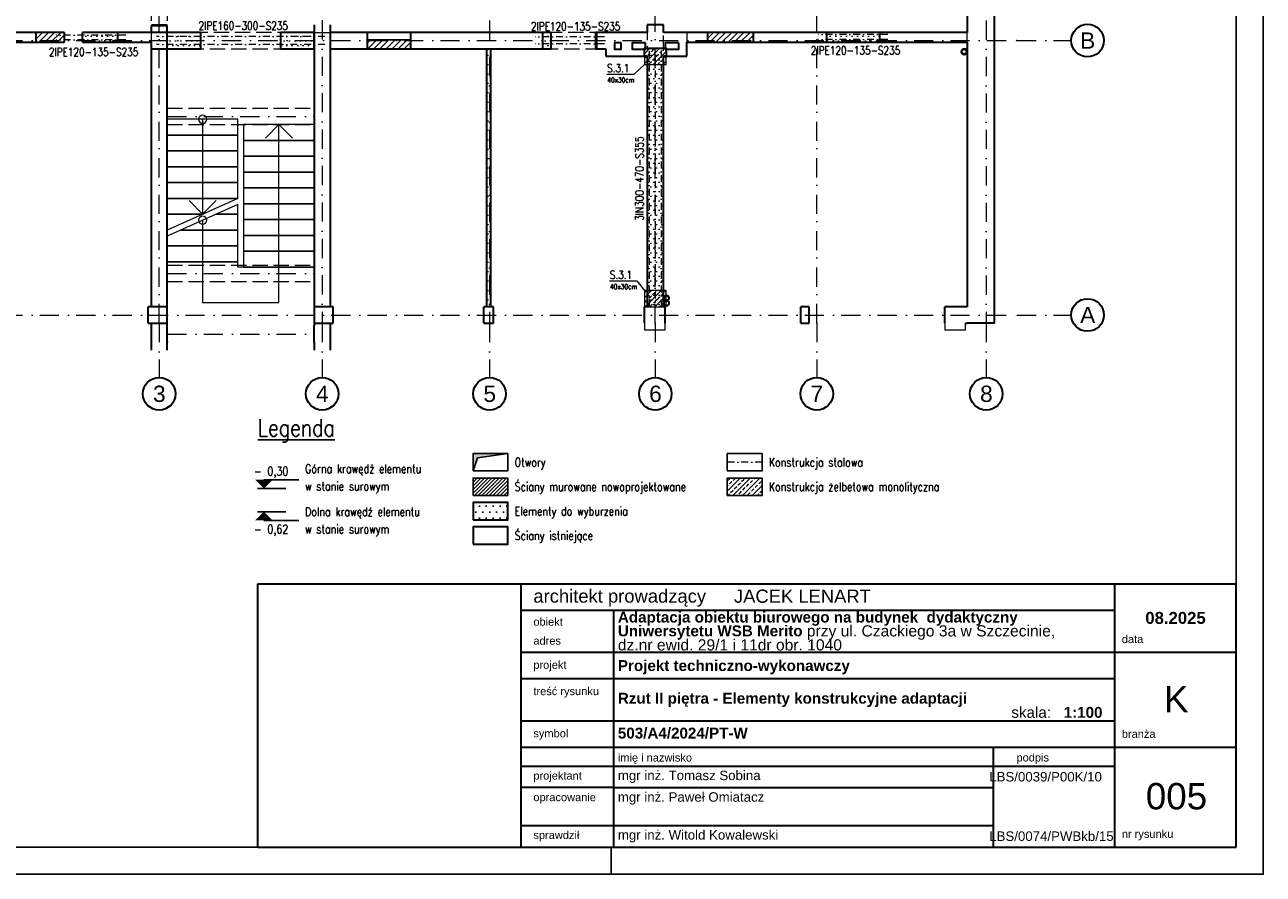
# Model space of a CAD drawing. Header units: millimetres. Extents: x -62590 to 46238, y 147773 to 522018.
# Tile 72 of 93: x 23448 to 46238, y 363518 to 379148. Entities that reach past the tile are written whole.
import ezdxf
from ezdxf.enums import TextEntityAlignment as Align

# ---------------------------------------------------------------- set-up
doc = ezdxf.new("R2010")
doc.units = ezdxf.units.MM
for name, pattern in [('DASHDOT', [25.4, 12.7, -6.35, 0, -6.35]), ('Krawędzie ukryte', [3.912222, 2.822222, -1.09]), ('Kropki i Kreski', [6.702778, 3.527778, -1.763889, 0, -1.411111])]:
    doc.linetypes.add(name, pattern=pattern)
for name, color, linetype in [('!PB_Ramka', 7, 'Continuous'), ('!PB_Wyburzenia', 251, 'Do wyburzenia'), ('e-cad_cienkie', 1, 'Continuous'), ('e-cad_kontur', 2, 'Continuous'), ('e-cad_obok', 9, 'Continuous'), ('e-cad_opisy', 7, 'Continuous'), ('e-cad_wymiary', 1, 'Continuous'), ('e-cad_wypelnienia', 254, 'Continuous'), ('Konstrukcja - Siatka mod', 9, 'Continuous'), ('Konstrukcja - Słupy', 7, 'Continuous'), ('Konstrukcja - Ściany działowe', 7, 'Continuous'), ('Konstrukcja - Ściany nośne wew..P', 7, 'Continuous'), ('Konstrukcja - Ściany zewnętrzne', 7, 'Continuous'), ('PB_KONTUR', 2, 'Continuous'), ('PIONY INST', 252, 'Continuous')]:
    doc.layers.add(name, color=color, linetype=linetype)
doc.layers.add('KONSTRUKCJA', color=3, linetype='Continuous', lineweight=0)
doc.styles.add('e-cad_1', font='simplex.shx', dxfattribs={"width": 0.8})
doc.styles.get("Standard").update_dxf_attribs({"font": 'arial.ttf'})
doc.styles.add('STYL_AUTOMATYCZNY_1', font='arialbd.ttf')
doc.styles.add('STYL_AUTOMATYCZNY_2', font='arial.ttf')
doc.linetypes.add('Do wyburzenia', pattern='A,1.7,["/",Standard,S=1,R=10,X=-0.195,Y=-0.57],-0.5,["",Standard,S=1,R=10,X=-0.195,Y=-0.57],1.7', length=3.9)
pattern_1 = [(0, (-230678.59, 288957.74), (0, 173.20508), [0, -100]), (0, (-230628.59, 289044.34), (0, 173.20508), [0, -100])]
pattern_2 = [(45, (-14101.32, -373807.43), (-56.1266, 56.1266), [])]

# ---------------------------------------------------------------- blocks, each defined once
blk = doc.blocks.new('*U4')
at = {"layer": 'e-cad_opisy', "color": 8, "ltscale": 0.4}
for points in [[(0, 0), (450, 0), (450, 297), (25, 297), (25, 297), (0, 297), (0, 0)], [(330, 0), (330, 5)]]:
    blk.add_lwpolyline(points, dxfattribs=at)
at = {"layer": 'e-cad_opisy', "color": 3, "ltscale": 0.4}
blk.add_lwpolyline([(30, 5), (445, 5), (445, 292), (30, 292), (30, 5)], dxfattribs=at)
blk = doc.blocks.new('Rysunek_4_4 - ProBuild')
at = {"layer": '!PB_Wyburzenia', "lineweight": 15, "ltscale": 20}
h = blk.add_hatch(dxfattribs=at)
h.set_pattern_fill('TYNK_0004', color=256, style=0, pattern_type=2)
h.set_pattern_definition(pattern_1)
h.paths.add_polyline_path([(10410, 5020), (11050, 5020), (11050, 5200), (10410, 5200)])
h = blk.add_hatch(dxfattribs=at)
h.set_pattern_fill('TYNK_0004', color=256, style=0, pattern_type=2)
h.set_pattern_definition(pattern_1)
h.paths.add_polyline_path([(11970, 4900), (12580, 4900), (12580, 5200), (11970, 5200)])
h = blk.add_hatch(dxfattribs=at)
h.set_pattern_fill('TYNK_0004', color=256, style=0, pattern_type=2)
h.set_pattern_definition(pattern_1)
h.paths.add_polyline_path([(14060, 5200), (14060, 4900), (14670, 4900), (14670, 5200)])
h = blk.add_hatch(dxfattribs=at)
h.set_pattern_fill('TYNK_0004', color=256, style=0, pattern_type=2)
h.set_pattern_definition(pattern_1)
h.paths.add_polyline_path([(18876, 5200), (18876, 4900), (19030, 4900), (19030, 5200)])
h = blk.add_hatch(dxfattribs=at)
h.set_pattern_fill('TYNK_0004', color=256, style=0, pattern_type=2)
h.set_pattern_definition(pattern_1)
h.paths.add_polyline_path([(24100, 5020), (25080, 5020), (25080, 5200), (24100, 5200)])
h = blk.add_hatch(dxfattribs=at)
h.set_pattern_fill('TYNK_0004', color=256, style=0, pattern_type=2)
h.set_pattern_definition(pattern_1)
h.paths.add_polyline_path([(17845, 4900), (17845, 150), (17925, 150), (17925, 4900)])
h = blk.add_hatch(dxfattribs=at)
h.set_pattern_fill('TYNK_0004', color=256, style=0, pattern_type=2)
h.set_pattern_definition(pattern_1)
h.paths.add_polyline_path([(20800, 4860), (20800, 150), (21100, 150), (21100, 4860)])
at = {"layer": 'e-cad_wypelnienia', "lineweight": -2, "ltscale": 10}
h = blk.add_hatch(dxfattribs=at)
h.set_pattern_fill('ANSI31', color=256, scale=25, style=0)
h.set_pattern_definition(pattern_2)
h.paths.add_polyline_path([(9550, 5020), (10070, 5020), (10070, 5200), (9550, 5200)])
h = blk.add_hatch(dxfattribs=at)
h.set_pattern_fill('ANSI31', color=256, scale=25, style=0)
h.set_pattern_definition(pattern_2)
h.paths.add_polyline_path([(15647, 4900), (16447, 4900), (16447, 5066), (15647, 5066)])
h = blk.add_hatch(dxfattribs=at)
h.set_pattern_fill('ANSI31', color=256, scale=25, style=0)
h.set_pattern_definition(pattern_2)
h.paths.add_polyline_path([(19856, 4900), (19870, 4900), (19870, 5200), (19856, 5200)])
h = blk.add_hatch(dxfattribs=at)
h.set_pattern_fill('ANSI31', color=256, scale=25, style=0)
h.set_pattern_definition(pattern_2)
h.paths.add_polyline_path([(21910, 5020), (22750, 5020), (22750, 5200), (21910, 5200)])
at = {"layer": '!PB_Wyburzenia', "lineweight": 35, "ltscale": 40, "flags": 128}
for points in [[(11050, 5200), (10410, 5200)], [(10410, 5020), (10410, 5200)], [(10410, 5020), (11050, 5020)], [(12580, 5200), (11970, 5200)], [(12580, 5200), (12580, 4900)], [(14670, 5200), (14060, 5200)], [(14060, 4900), (14060, 5200)], [(19030, 5200), (18876, 5200)], [(19030, 5200), (19030, 4900)], [(11970, 4900), (12580, 4900)], [(14060, 4900), (14670, 4900)], [(17845, 4900), (17845, 150)], [(17925, 150), (17925, 4900)], [(18876, 4900), (19030, 4900)], [(20800, 4760), (20750, 4760), (20750, 4910), (21150, 4910), (21150, 4760), (21100, 4760)], [(20800, 4760), (20800, 150)], [(21100, 150), (21100, 4760)]]:
    blk.add_lwpolyline(points, dxfattribs=at)
blk.add_lwpolyline([(24100, 5020), (25080, 5020), (25080, 5200), (24100, 5200)], close=True, dxfattribs=at)
at = {"color": 252, "linetype": 'Continuous', "lineweight": 18, "ltscale": 100}
for p, q in [((13270, 3602), (11970, 3602)), ((11970, 3602), (11970, 3311)), ((12620, 3602), (12620, 3311)), ((13270, 3311), (13270, 3602)), ((14674, 3503), (13374, 3503)), ((13374, 3503), (13374, 3212)), ((13774, 3253), (14024, 3503)), ((14024, 3212), (14024, 3503)), ((14024, 3503), (14274, 3253)), ((14674, 3212), (14674, 3503)), ((11970, 3311), (13270, 3311)), ((13270, 3311), (11970, 3311)), ((11970, 3311), (11970, 3019)), ((12620, 3311), (12620, 1854)), ((13270, 3019), (13270, 3311)), ((14674, 3212), (13374, 3212)), ((13374, 3212), (13374, 2920)), ((13374, 3212), (14674, 3212)), ((14024, 881), (14024, 3212)), ((14674, 2920), (14674, 3212)), ((11970, 3019), (13270, 3019)), ((13270, 3019), (11970, 3019)), ((11970, 3019), (11970, 2728)), ((13270, 2728), (13270, 3019)), ((14674, 2920), (13374, 2920)), ((13374, 2920), (13374, 2629)), ((13374, 2920), (14674, 2920)), ((14674, 2629), (14674, 2920)), ((11970, 2728), (13270, 2728)), ((13270, 2728), (11970, 2728)), ((11970, 2728), (11970, 2437)), ((13270, 2437), (13270, 2728)), ((14674, 2629), (13374, 2629)), ((13374, 2629), (13374, 2338)), ((13374, 2629), (14674, 2629)), ((14674, 2338), (14674, 2629)), ((11970, 2437), (13270, 2437)), ((13270, 2437), (11970, 2437)), ((11970, 2437), (11970, 2145)), ((13270, 2145), (13270, 2437)), ((14674, 2338), (13374, 2338)), ((13374, 2338), (13374, 2046)), ((13374, 2338), (14674, 2338)), ((14674, 2046), (14674, 2338)), ((11970, 2145), (13270, 2145)), ((13270, 2145), (11970, 2145)), ((11970, 2145), (11970, 1854)), ((13270, 2145), (11970, 1563)), ((12620, 1854), (12370, 2104)), ((12870, 2104), (12620, 1854)), ((13270, 2036), (11970, 1453)), ((11970, 1854), (12620, 1854)), ((12620, 1854), (11970, 1854)), ((11970, 1854), (11970, 1563)), ((12864, 1854), (13270, 1854)), ((13270, 1854), (12864, 1854)), ((13270, 1854), (13270, 2036)), ((13270, 1563), (13270, 1854)), ((14674, 2046), (13374, 2046)), ((13374, 2046), (13374, 1755)), ((13374, 2046), (14674, 2046)), ((14674, 1755), (14674, 2046)), ((12620, 1744), (12620, 980)), ((14674, 1755), (13374, 1755)), ((13374, 1755), (13374, 1464)), ((13374, 1755), (14674, 1755)), ((14674, 1464), (14674, 1755)), ((11970, 1453), (11970, 1271)), ((12214, 1563), (13270, 1563)), ((13270, 1563), (12214, 1563)), ((13270, 1271), (13270, 1563)), ((14674, 1464), (13374, 1464)), ((13374, 1464), (13374, 1172)), ((13374, 1464), (14674, 1464)), ((14674, 1172), (14674, 1464)), ((11970, 1271), (13270, 1271)), ((13270, 1271), (11970, 1271)), ((11970, 1271), (11970, 980)), ((13270, 980), (13270, 1271)), ((14674, 1172), (13374, 1172)), ((13374, 1172), (13374, 881)), ((13374, 1172), (14674, 1172)), ((14674, 881), (14674, 1172)), ((11970, 980), (13270, 980)), ((13270, 980), (11970, 980)), ((11970, 980), (11970, 959)), ((11970, 959), (11970, -500)), ((12620, 980), (12620, 231)), ((13270, 881), (13270, 980)), ((13374, 881), (13270, 881)), ((14674, 881), (13374, 881)), ((13374, 881), (14674, 881)), ((14024, 231), (14024, 881)), ((14674, -500), (14674, 881)), ((12620, 231), (14024, 231))]:
    blk.add_line(p, q, dxfattribs=at)
at = {"color": 7, "linetype": 'Continuous', "lineweight": 35, "ltscale": 100, "flags": 128}
for points in [[(10070, 5200), (9550, 5200)], [(9550, 5020), (10070, 5020)], [(10070, 5200), (10070, 5020)], [(16447, 5200), (15647, 5200)], [(19870, 5200), (19856, 5200)], [(19856, 4900), (19856, 5200)], [(22750, 5200), (21910, 5200)], [(21910, 5020), (22750, 5020)], [(15647, 4900), (16447, 4900)], [(19856, 4900), (19870, 4900)]]:
    blk.add_lwpolyline(points, dxfattribs=at)
at = {"color": 252, "linetype": 'Continuous', "lineweight": 18, "ltscale": 100}
for centre, start, end in [((12620, 3602), 0, 180), ((12620, 3602), 180, 0), ((12620, 1744), 0, 180), ((12620, 1744), 180, 0)]:
    blk.add_arc(centre, 75, start, end, dxfattribs=at)
at = {"layer": 'e-cad_kontur', "lineweight": -2, "ltscale": 10}
for points in [[(9550, 5020), (10070, 5020), (10070, 5200), (9550, 5200)], [(19856, 4900), (19870, 4900), (19870, 5200), (19856, 5200)], [(21910, 5020), (22750, 5020), (22750, 5200), (21910, 5200)]]:
    blk.add_lwpolyline(points, close=True, dxfattribs=at)
at = {"layer": 'e-cad_kontur', "ltscale": 10}
blk.add_lwpolyline([(15647, 4900), (16447, 4900), (16447, 5066), (15647, 5066)], close=True, dxfattribs=at)
at = {"layer": 'Konstrukcja - Siatka mod', "color": 9, "linetype": 'Kropki i Kreski', "lineweight": 13, "ltscale": 100}
for p, q in [((11820, -150), (11820, 16815)), ((14820, 16820), (14820, -150)), ((17900, 16815), (17900, -150)), ((20950, -150), (20950, 16815)), ((23920, -150), (23920, 16815)), ((27040, 16815), (27040, -150)), ((-3115, 5050), (27604, 5050)), ((27604, 5050), (28604, 5050)), ((-3115, 0), (27604, 0)), ((27604, 0), (28604, 0)), ((11820, -150), (11820, -1150)), ((14820, -150), (14820, -1150)), ((17900, -150), (17900, -1150)), ((20950, -150), (20950, -1150)), ((23920, -150), (23920, -1150)), ((27040, -150), (27040, -1150))]:
    blk.add_line(p, q, dxfattribs=at)
at = {"layer": 'Konstrukcja - Siatka mod', "color": 9, "linetype": 'Continuous', "lineweight": 35, "ltscale": 100}
for centre in [(28904, 5050), (28904, 0), (11820, -1450), (14820, -1450), (17900, -1450), (20950, -1450), (23920, -1450), (27040, -1450)]:
    blk.add_circle(centre, 300, dxfattribs=at)
at = {"layer": 'Konstrukcja - Siatka mod', "color": 7, "linetype": 'Kropki i Kreski', "lineweight": 13, "ltscale": 100}
for p in [(27604, 5050), (27604, 5050), (11820, -150), (11820, -150), (14820, -150), (14820, -150), (17900, -150), (17900, -150), (20950, -150), (20950, -150), (23920, -150), (23920, -150), (27040, -150), (27040, -150)]:
    blk.add_point(p, dxfattribs=at)
at = {"layer": 'Konstrukcja - Słupy', "color": 7, "linetype": 'Continuous', "lineweight": 13, "ltscale": 100}
blk.add_line((20950, 4605), (20950, 4730), dxfattribs=at)
at = {"layer": 'Konstrukcja - Ściany działowe', "color": 252, "linetype": 'Krawędzie ukryte', "lineweight": 13, "ltscale": 100}
for p, q in [((11670, 7260), (11670, 5320)), ((11970, 7260), (11970, 5320)), ((11670, 5320), (11970, 5320)), ((11970, 3803), (14670, 3803)), ((11970, 3503), (11970, 3803)), ((14670, 3503), (14670, 3803)), ((11970, 3503), (14670, 3503)), ((11970, 914), (14670, 914)), ((11970, 614), (11970, 914)), ((14670, 614), (14670, 914)), ((11970, 614), (14670, 614)), ((11970, -500), (11970, -200)), ((14674, -500), (14674, -200))]:
    blk.add_line(p, q, dxfattribs=at)
at = {"layer": 'Konstrukcja - Ściany działowe', "color": 252, "linetype": 'Kropki i Kreski', "lineweight": 13, "ltscale": 100}
for p, q in [((11820, 7260), (11820, 5320)), ((11970, 3653), (14670, 3653)), ((11970, 764), (14670, 764)), ((11970, -350), (14674, -350))]:
    blk.add_line(p, q, dxfattribs=at)
at = {"layer": 'Konstrukcja - Ściany działowe', "color": 252, "linetype": 'Continuous', "lineweight": 35, "ltscale": 100}
for p, q in [((9550, 5200), (9550, 5020)), ((11050, 5200), (11050, 5085)), ((11050, 5085), (11050, 5020))]:
    blk.add_line(p, q, dxfattribs=at)
at = {"layer": 'Konstrukcja - Ściany działowe', "color": 252, "linetype": 'Continuous', "lineweight": 35, "ltscale": 100, "flags": 128}
for points in [[(9550, 5200), (8620, 5200)], [(8620, 5020), (9550, 5020)], [(11670, 5200), (11050, 5200)], [(11050, 5020), (11670, 5020)]]:
    blk.add_lwpolyline(points, dxfattribs=at)
at = {"layer": 'Konstrukcja - Ściany nośne wew..P', "color": 252, "linetype": 'Continuous', "lineweight": 35, "ltscale": 100}
for p, q in [((11970, 5200), (11670, 5200)), ((11970, 5200), (11670, 5200)), ((11970, 5195), (11970, 5200)), ((11970, 5080), (11970, 5195)), ((11970, 4900), (11970, 5080)), ((14670, 5200), (14670, 4900)), ((14670, 5195), (14670, 5200)), ((14670, 5200), (14670, 4900)), ((14670, 5080), (14670, 5195)), ((14670, 4900), (14670, 5080)), ((14970, 4900), (14970, 5200)), ((14970, 4900), (14970, 5200)), ((15647, 5200), (15647, 4900)), ((16447, 5200), (16447, 4900)), ((18876, 5200), (18876, 5085)), ((18876, 5085), (18876, 4900)), ((19870, 5200), (19870, 4900)), ((21910, 5200), (21910, 5020)), ((22750, 5200), (22750, 5020)), ((11670, 4900), (11970, 4900)), ((11670, 4900), (11970, 4900)), ((11970, 150), (11670, 150)), ((11970, 150), (11670, 150)), ((14970, 150), (14670, 150)), ((14970, 150), (14670, 150)), ((11670, -150), (11970, -150)), ((11670, -150), (11970, -150)), ((11970, -500), (11970, -200)), ((11970, -500), (11970, -200)), ((14670, -150), (14970, -150)), ((14670, -150), (14970, -150)), ((14670, -500), (14670, -200)), ((14670, -500), (14670, -200))]:
    blk.add_line(p, q, dxfattribs=at)
at = {"layer": 'Konstrukcja - Ściany nośne wew..P', "color": 252, "linetype": 'Krawędzie ukryte', "lineweight": 20, "ltscale": 100}
for p, q in [((11670, 5200), (11670, 4900)), ((11970, -150), (11970, 150)), ((14670, 150), (14670, -150))]:
    blk.add_line(p, q, dxfattribs=at)
at = {"layer": 'Konstrukcja - Ściany nośne wew..P', "color": 252, "linetype": 'Continuous', "lineweight": 20, "ltscale": 100}
blk.add_line((14670, 5200), (14970, 5200), dxfattribs=at)
at = {"layer": 'Konstrukcja - Ściany nośne wew..P', "color": 252, "linetype": 'Krawędzie ukryte', "lineweight": 20, "ltscale": 100, "flags": 128}
for points in [[(11670, 5340), (11670, 150)], [(11970, 5340), (11670, 5340)], [(11970, 5200), (11970, 5340)], [(14670, 5340), (14670, 5200)], [(14970, 5200), (14970, 5340)], [(20800, 5340), (20800, 4860)], [(21100, 5340), (20800, 5340)], [(21100, 4860), (21100, 5340)], [(14670, 5200), (11970, 5200)], [(20020, 5200), (14970, 5200)], [(21530, 5200), (21530, 5020)], [(24100, 5200), (21530, 5200)], [(21530, 5020), (24100, 5020)], [(24100, 5200), (24100, 5020)], [(26690, 5200), (25080, 5200)], [(25080, 5200), (25080, 5020)], [(25080, 5020), (26690, 5020)], [(26690, 5020), (26690, 5200)], [(11970, -650), (11970, 4900)], [(11970, 4900), (14670, 4900)], [(14670, 4900), (14670, -650)], [(14970, 150), (14970, 4900)], [(14970, 4900), (20020, 4900)], [(20800, 4760), (20800, 150)], [(21100, 150), (21100, 4760)], [(20800, 150), (21100, 150)], [(11670, -150), (11670, -650)], [(14970, -650), (14970, -150)]]:
    blk.add_lwpolyline(points, dxfattribs=at)
at = {"layer": 'Konstrukcja - Ściany nośne wew..P', "color": 252, "linetype": 'Continuous', "lineweight": 35, "ltscale": 100, "flags": 128}
for points in [[(11670, 5320), (11670, 5200)], [(11970, 5320), (11670, 5320)], [(11970, 5200), (11970, 5320)], [(14670, 5340), (14670, 5200)], [(14970, 5200), (14970, 5340)], [(20800, 5340), (20800, 5200)], [(21100, 5340), (20800, 5340)], [(21100, 5200), (21100, 5340)], [(11670, 5020), (11670, 150)], [(15647, 5200), (14970, 5200)], [(18876, 5200), (16447, 5200)], [(20040, 5200), (19870, 5200)], [(20800, 5200), (20040, 5200)], [(21530, 5200), (21100, 5200)], [(21910, 5200), (21530, 5200)], [(21530, 4760), (21530, 5020)], [(21530, 5020), (21910, 5020)], [(24100, 5200), (22750, 5200)], [(22750, 5020), (24100, 5020)], [(26690, 5200), (25080, 5200)], [(25080, 5020), (26690, 5020)], [(11970, -200), (11970, 4900)], [(14670, 4900), (14670, -200)], [(14970, 150), (14970, 4900)], [(14970, 4900), (15647, 4900)], [(16447, 4900), (18876, 4900)], [(19870, 4900), (20040, 4900)], [(20040, 4900), (20040, 4760)], [(20040, 4760), (20750, 4760)], [(21150, 4760), (21530, 4760)], [(11670, -150), (11670, -650)], [(14970, -650), (14970, -150)], [(11970, -650), (11970, -500)], [(14670, -500), (14670, -650)]]:
    blk.add_lwpolyline(points, dxfattribs=at)
for points in [[(20321, 5010), (20201, 5010), (20201, 4890), (20321, 4890)], [(20772, 5010), (20522, 5010), (20522, 4890), (20772, 4890)], [(21380, 5010), (21130, 5010), (21130, 4890), (21380, 4890)]]:
    blk.add_lwpolyline(points, close=True, dxfattribs=at)
at = {"layer": 'Konstrukcja - Ściany nośne wew..P', "color": 252, "linetype": 'Continuous', "lineweight": 35, "ltscale": 100}
for p in [(11970, -500), (11970, -500), (14670, -500), (14670, -500)]:
    blk.add_point(p, dxfattribs=at)
at = {"layer": 'Konstrukcja - Ściany zewnętrzne', "color": 252, "linetype": 'Continuous', "lineweight": 35, "ltscale": 100}
for p, q in [((11620, -100), (11620, 150)), ((15020, -100), (15020, 150)), ((17795, -100), (17795, 150)), ((17975, -100), (17975, 150)), ((20750, -100), (20750, 150)), ((21130, -100), (21130, 150)), ((23630, -100), (23630, 150)), ((23780, -100), (23780, 150)), ((26280, -100), (26280, 150)), ((11620, -150), (11620, -100)), ((15020, -150), (15020, -100)), ((17795, -150), (17795, -100)), ((17975, -150), (17975, -100)), ((20750, -150), (20750, -100)), ((21130, -150), (21130, -100)), ((23630, -150), (23630, -100)), ((23780, -150), (23780, -100)), ((26280, -150), (26280, -100))]:
    blk.add_line(p, q, dxfattribs=at)
at = {"layer": 'Konstrukcja - Ściany zewnętrzne', "color": 252, "linetype": 'Continuous', "lineweight": 35, "ltscale": 100, "flags": 128}
for points in [[(27190, -150), (27190, 12930)], [(26690, 7380), (26690, 5200)], [(26690, 5020), (26690, 150)], [(11670, 150), (11620, 150)], [(15020, 150), (14970, 150)], [(17975, 150), (17795, 150)], [(20825, 150), (20750, 150)], [(21130, 150), (21075, 150)], [(23780, 150), (23630, 150)], [(26690, 150), (26280, 150)], [(11620, -150), (11670, -150)], [(14970, -150), (15020, -150)], [(17795, -150), (17975, -150)], [(23630, -150), (23780, -150)], [(26660, -150), (26690, -150)], [(27190, -150), (26690, -150)]]:
    blk.add_lwpolyline(points, dxfattribs=at)
at = {"layer": 'Konstrukcja - Ściany zewnętrzne', "color": 252, "linetype": 'Continuous', "lineweight": 13, "ltscale": 100, "flags": 128}
for points in [[(20750, -150), (20750, -270), (21130, -270), (21130, -150)], [(26280, -150), (26280, -270), (26660, -270), (26660, -150)]]:
    blk.add_lwpolyline(points, dxfattribs=at)
at = {"layer": 'PIONY INST', "color": 252, "linetype": 'Continuous', "lineweight": 25, "ltscale": 100, "flags": 128}
for points in [[(26580, 4845, 0.414214), (26635, 4790, 0.414214), (26690, 4845, 0.414214), (26635, 4900, 0.414214)], [(21155, 362, 0.414214), (21105, 312, 0.414214), (21155, 262, 0.414214), (21205, 312, 0.414214)], [(21155, 267, 0.414214), (21105, 217, 0.414214), (21155, 167, 0.414214), (21205, 217, 0.414214)]]:
    blk.add_lwpolyline(points, format="xyb", close=True, dxfattribs=at)
at = {"layer": 'PIONY INST', "color": 252, "linetype": 'Continuous', "lineweight": 35, "ltscale": 100, "flags": 128}
for points in [[(26635, 4800, -1), (26635, 4890, -1)], [(21155, 357, -1), (21155, 267, -1)], [(21155, 262, -1), (21155, 172, -1)]]:
    blk.add_lwpolyline(points, format="xyb", close=True, dxfattribs=at)
at = {"layer": 'Konstrukcja - Siatka mod', "color": 9, "linetype": 'Continuous', "lineweight": 13, "char_height": 300, "attachment_point": 1, "style": 'STYL_AUTOMATYCZNY_2'}
for s, insert in [('\\A1;{\\pql;\\pt0;\\fArial|b0|i0|c238|p0;\\W1.000000;B}', (28767, 5200)), ('\\A1;{\\pql;\\pt0;\\fArial|b0|i0|c238|p0;\\W1.000000;A}', (28767, 150)), ('\\A1;{\\pql;\\pt0;\\fArial|b0|i0|c238|p0;\\W1.000000;3}', (11706, -1300)), ('\\A1;{\\pql;\\pt0;\\fArial|b0|i0|c238|p0;\\W1.000000;4}', (14706, -1300)), ('\\A1;{\\pql;\\pt0;\\fArial|b0|i0|c238|p0;\\W1.000000;5}', (17786, -1300)), ('\\A1;{\\pql;\\pt0;\\fArial|b0|i0|c238|p0;\\W1.000000;6}', (20836, -1300)), ('\\A1;{\\pql;\\pt0;\\fArial|b0|i0|c238|p0;\\W1.000000;7}', (23806, -1300)), ('\\A1;{\\pql;\\pt0;\\fArial|b0|i0|c238|p0;\\W1.000000;8}', (26926, -1300))]:
    blk.add_mtext(s, dxfattribs=dict(at, insert=insert))
blk = doc.blocks.new('Opis - Stopy fundamentowe')
at = {"layer": 'e-cad_opisy', "color": 0, "ltscale": 0.04, "style": 'e-cad_1', "width": 0.8}
for tag, p, height, flags in [('SF - NAZWA', (0.5, 0.5), 3, 8), ('SF - PRZEKRÓJ', (0.5, -3), 2, 4)]:
    blk.add_attdef(tag, p, '', height=height, dxfattribs=dict(at, flags=flags))
blk = doc.blocks.new('e-cad_kota_2')
blk.add_line((0, 2), (8, 2))
blk.add_lwpolyline([(0, 0, 0, 4, 0), (0, 2, 4, 4, 0)], format="xyseb")
at = {"style": 'e-cad_1', "width": 0.8}
blk.add_attdef('ZNAK', text='', height=2, dxfattribs=at).set_placement((-0.5, 3), align=Align.RIGHT)
blk.add_attdef('RZEDNA', (0.8, 3), '', height=2, dxfattribs=at)
blk = doc.blocks.new('e-cad_kota_2_1')
blk.add_line((0, -2), (8, -2))
blk.add_lwpolyline([(0, 0, 0, 4, 0), (0, -2, 4, 4, 0)], format="xyseb")
at = {"style": 'e-cad_1', "width": 0.8}
blk.add_attdef('ZNAK', text='', height=2, dxfattribs=at).set_placement((-0.5, -5), align=Align.RIGHT)
blk.add_attdef('RZEDNA', (0.8, -5), '', height=2, dxfattribs=at)

msp = doc.modelspace()

# ---------------------------------------------------------------- hatches: boundary and pattern name
at = {"layer": '!PB_Wyburzenia', "ltscale": 10}
h = msp.add_hatch(dxfattribs=at)
h.set_pattern_fill('TRIDOTS', color=256, scale=5, style=0)
h.set_pattern_definition([(0, (0, -96600), (63.5, 109.985226), [0, -127])])
h.paths.add_polyline_path([(31696.5, 370038.2), (32336.5, 370038.2), (32336.5, 370358.2), (31696.5, 370358.2)])
at = {"layer": '!PB_Wyburzenia', "lineweight": 15, "ltscale": 20}
h = msp.add_hatch(dxfattribs=at)
h.set_pattern_fill('TYNK_0003', color=256, style=0, pattern_type=2)
h.set_pattern_definition([(0, (-216577.27, 643250.66), (0, 173.20508), [0, -100]), (0, (-216527.27, 643337.26), (0, 173.20508), [0, -100])])
h.paths.add_polyline_path([(39471.3, 364911.6), (39551.3, 364911.6), (39551.3, 364952.9), (39471.3, 364952.9)])
at = {"layer": 'e-cad_obok', "ltscale": 20}
msp.add_hatch(color=9, dxfattribs=at).paths.add_polyline_path([(31696.5, 370938.2), (31696.5, 371258.2), (32336.5, 371258.2), (31776.5, 371178.2)])
at = {"layer": 'e-cad_wypelnienia', "linetype": 'Continuous', "lineweight": 0}
h = msp.add_hatch(dxfattribs=at)
h.set_pattern_fill('ANSI33', color=256, scale=20)
h.paths.add_polyline_path([(34851.3, 378417.4), (34851.3, 378717.4), (35251.3, 378717.4), (35251.3, 378417.4)])
h = msp.add_hatch(dxfattribs=at)
h.set_pattern_fill('ANSI33', color=256, scale=20)
h.paths.add_polyline_path([(34851.3, 373956.2), (34851.3, 374256.2), (35251.3, 374256.2), (35251.3, 373956.2)])
at = {"layer": 'e-cad_wypelnienia', "ltscale": 10}
h = msp.add_hatch(dxfattribs=at)
h.set_pattern_fill('ANSI31', color=256, scale=15, style=0)
h.set_pattern_definition([(45, (0, -96600), (-33.6759605, 33.6759605), [])])
h.paths.add_polyline_path([(31696.5, 370488.2), (32336.5, 370488.2), (32336.5, 370808.2), (31696.5, 370808.2)])
at = {"layer": 'e-cad_wypelnienia', "linetype": 'Continuous', "lineweight": 0}
h = msp.add_hatch(dxfattribs=at)
h.set_pattern_fill('ANSI33', color=256, scale=20)
h.set_pattern_definition([(45, (0, -96500), (-89.80256, 89.80256), []), (45, (89.8, -96500), (-89.80256, 89.80256), [63.5, -31.75])])
h.paths.add_polyline_path([(36374.8, 370488.2), (37014.8, 370488.2), (37014.8, 370808.2), (36374.8, 370808.2)])

# ---------------------------------------------------------------- linework, layer by layer
at = {"layer": '!PB_Wyburzenia', "lineweight": 35, "ltscale": 40, "flags": 128}
msp.add_lwpolyline([(31696.5, 370038.2), (32336.5, 370038.2), (32336.5, 370358.2), (31696.5, 370358.2)], close=True, dxfattribs=at)
at = {"layer": 'e-cad_cienkie', "ltscale": 20}
for p, q in [((27729.3, 370615), (28249.3, 370615)), ((27729.3, 370188.2), (28249.3, 370188.2))]:
    msp.add_line(p, q, dxfattribs=at)
at = {"layer": 'e-cad_cienkie', "lineweight": 18}
for points in [[(34157, 378238.2), (34662.9, 378238.2), (34851.3, 378417.4)], [(34207, 374435.5), (34712.9, 374435.5), (34851.3, 374256.2)]]:
    msp.add_lwpolyline(points, dxfattribs=at)
at = {"layer": 'e-cad_kontur', "color": 3, "linetype": 'Continuous', "lineweight": 35}
for p, q in [((27738, 368862.4), (45738, 368862.4)), ((27738, 364017.6), (27738, 368862.4)), ((28513.5, 368862.4), (45470.3, 368862.4)), ((32583.4, 364017.6), (32583.4, 368862.4)), ((43509.4, 364017.6), (43509.4, 368862.4)), ((45738, 364017.6), (45738, 368862.4)), ((32583.4, 368377.9), (43509.4, 368377.9)), ((34286.8, 364017.6), (34286.8, 368377.9)), ((32583.4, 367602.7), (45738, 367602.7)), ((32583.4, 367118.2), (43509.4, 367118.2)), ((32583.4, 366343.1), (43509.4, 366343.1)), ((32583.4, 365858.6), (45738, 365858.6)), ((41271.5, 364017.6), (41271.5, 365858.6)), ((41271.5, 364017.6), (41271.5, 365858.6)), ((32583.4, 365508.9), (43509.4, 365508.9)), ((34286.8, 365508.9), (41303.8, 365508.9)), ((34286.8, 365508.9), (41271.5, 365508.9)), ((34286.8, 365111.2), (41271.5, 365111.2)), ((32583.4, 364415.8), (41271.5, 364415.8)), ((34286.8, 364415.8), (41271.5, 364415.8)), ((27738, 364017.6), (45738, 364017.6)), ((34286.8, 364017.6), (41303.8, 364017.6)), ((36178.5, 364017.6), (41806.8, 364017.6))]:
    msp.add_line(p, q, dxfattribs=at)
at = {"layer": 'e-cad_kontur', "ltscale": 10}
msp.add_lwpolyline([(31696.5, 370488.2), (32336.5, 370488.2), (32336.5, 370808.2), (31696.5, 370808.2)], close=True, dxfattribs=at)
at = {"layer": 'e-cad_kontur', "color": 3, "linetype": 'Continuous', "lineweight": 35}
msp.add_lwpolyline([(34286.8, 365111.2), (32583.4, 365111.2)], dxfattribs=at)
at = {"layer": 'e-cad_obok', "ltscale": 20}
msp.add_lwpolyline([(31696.5, 370938.2), (31696.5, 371258.2), (32336.5, 371258.2), (31776.5, 371178.2), (31696.5, 370938.2)], dxfattribs=at)
at = {"layer": 'KONSTRUKCJA', "linetype": 'DASHDOT', "lineweight": 0, "ltscale": 10}
for p, q in [((25308.6, 378954), (24033.4, 378954)), ((25308.6, 378868.8), (24033.4, 378868.8)), ((28971.3, 378934.3), (25871.3, 378934.3)), ((28971.3, 378784.3), (25871.3, 378784.3)), ((34114.1, 378924.2), (32838.9, 378924.2)), ((34114.1, 378795.5), (32838.9, 378795.5)), ((39328.9, 378967.4), (38053.7, 378967.4)), ((39328.9, 378875.6), (38053.7, 378875.6)), ((34940.9, 378667.4), (34940.9, 373957.4)), ((35051.3, 378557.4), (35051.3, 373957.4)), ((35161.8, 378667.4), (35161.8, 373957.4))]:
    msp.add_line(p, q, dxfattribs=at)
at = {"layer": 'KONSTRUKCJA', "color": 2, "linetype": 'Continuous', "lineweight": 0}
for points in [[(34851.3, 378417.4), (35251.3, 378417.4), (35251.3, 378717.4), (34851.3, 378717.4)], [(34851.3, 373956.2), (35251.3, 373956.2), (35251.3, 374256.2), (34851.3, 374256.2)]]:
    msp.add_lwpolyline(points, close=True, dxfattribs=at)
at = {"layer": 'KONSTRUKCJA', "linetype": 'DASHDOT', "lineweight": 0, "ltscale": 10}
msp.add_lwpolyline([(37014.8, 371098.2), (36374.8, 371098.2)], dxfattribs=at)
at = {"layer": 'Konstrukcja - Ściany zewnętrzne', "color": 252, "linetype": 'Continuous', "lineweight": 35, "ltscale": 100, "flags": 128}
msp.add_lwpolyline([(31696.5, 369588.2), (32336.5, 369588.2), (32336.5, 369908.2), (31696.5, 369908.2)], close=True, dxfattribs=at)
at = {"layer": 'PB_KONTUR', "ltscale": 20}
for points in [[(31696.5, 370938.2), (32336.5, 370938.2), (32336.5, 371258.2), (31696.5, 371258.2)], [(36374.8, 370938.2), (37014.8, 370938.2), (37014.8, 371258.2), (36374.8, 371258.2)], [(36374.8, 370488.2), (37014.8, 370488.2), (37014.8, 370808.2), (36374.8, 370808.2)]]:
    msp.add_lwpolyline(points, close=True, dxfattribs=at)

# ---------------------------------------------------------------- block references
at = {"layer": '!PB_Ramka', "xscale": 100, "yscale": 100, "zscale": 100}
msp.add_blockref('*U4', (1238, 363517.6), dxfattribs=at)
at = {"layer": 'e-cad_cienkie', "linetype": 'Continuous', "lineweight": -2, "ltscale": 10}
msp.add_blockref('Rysunek_4_4 - ProBuild', (14101.3, 373807.4), dxfattribs=at)
at = {"layer": 'e-cad_opisy', "ltscale": 20, "xscale": 80, "yscale": 80, "zscale": 80}
for name, p, values in [('e-cad_kota_2', (27849.3, 370615), {'RZEDNA': '0,30', 'ZNAK': '-'}), ('e-cad_kota_2_1', (27849.3, 370188.2), {'RZEDNA': '0,62', 'ZNAK': '-'})]:
    msp.add_blockref(name, p, dxfattribs=at).add_auto_attribs(values)
at = {"layer": 'e-cad_wymiary', "ltscale": 40}
ref = msp.add_blockref('Opis - Stopy fundamentowe', (27360.1, 379019.5), dxfattribs=dict(at, xscale=-50, yscale=50, zscale=50, rotation=359.9999999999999))
ref.add_attrib('SF - NAZWA', '2IPE160-300-S235', (26645.5, 379056.2), dxfattribs={"layer": 'e-cad_opisy', "ltscale": 40, "height": 150, "style": 'e-cad_1', "width": 0.8, "flags": 8})
ref = msp.add_blockref('Opis - Stopy fundamentowe', (33476.5, 379007.4), dxfattribs=dict(at, xscale=-50, yscale=50, zscale=50, rotation=359.9999999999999))
ref.add_attrib('SF - NAZWA', '2IPE120-135-S235', (32761.8, 379044.1), dxfattribs={"layer": 'e-cad_opisy', "ltscale": 40, "height": 150, "style": 'e-cad_1', "width": 0.8, "flags": 8})
ref = msp.add_blockref('Opis - Stopy fundamentowe', (24606.1, 378536), dxfattribs=dict(at, xscale=-50, yscale=50, zscale=50, rotation=359.9999999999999))
ref.add_attrib('SF - NAZWA', '2IPE120-135-S235', (23891.4, 378572.7), dxfattribs={"layer": 'e-cad_opisy', "ltscale": 40, "height": 150, "style": 'e-cad_1', "width": 0.8, "flags": 8})
ref = msp.add_blockref('Opis - Stopy fundamentowe', (38626.4, 378565.3), dxfattribs=dict(at, xscale=-50, yscale=50, zscale=50, rotation=359.9999999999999))
ref.add_attrib('SF - NAZWA', '2IPE120-135-S235', (37911.7, 378601.9), dxfattribs={"layer": 'e-cad_opisy', "ltscale": 40, "height": 150, "style": 'e-cad_1', "width": 0.8, "flags": 8})
ref = msp.add_blockref('Opis - Stopy fundamentowe', (34878.6, 378238.2), dxfattribs=dict(at, xscale=-50, yscale=50, zscale=50, rotation=359.9999999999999))
ref.add_attrib('SF - NAZWA', 'S.3.1', (34163.9, 378274.9), dxfattribs={"layer": 'e-cad_opisy', "ltscale": 40, "height": 150, "style": 'e-cad_1', "width": 0.8, "flags": 8})
ref.add_attrib('SF - PRZEKRÓJ', '40x30cm', (34167.5, 378088.2), dxfattribs={"layer": 'e-cad_opisy', "ltscale": 40, "height": 90, "style": 'e-cad_1', "width": 0.8, "flags": 4})
ref = msp.add_blockref('Opis - Stopy fundamentowe', (34872, 376256.2), dxfattribs=dict(at, xscale=-50, yscale=50, zscale=50, rotation=89.9999999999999))
ref.add_attrib('SF - NAZWA', '3IN300-470-S355', (34835.3, 375541.5), dxfattribs={"layer": 'e-cad_opisy', "ltscale": 40, "height": 150, "rotation": 90, "style": 'e-cad_1', "width": 0.8, "flags": 8})
ref = msp.add_blockref('Opis - Stopy fundamentowe', (34928.6, 374435.5), dxfattribs=dict(at, xscale=-50, yscale=50, zscale=50, rotation=359.9999999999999))
ref.add_attrib('SF - NAZWA', 'S.3.1', (34213.9, 374472.2), dxfattribs={"layer": 'e-cad_opisy', "ltscale": 40, "height": 150, "style": 'e-cad_1', "width": 0.8, "flags": 8})
ref.add_attrib('SF - PRZEKRÓJ', '40x30cm', (34217.5, 374285.5), dxfattribs={"layer": 'e-cad_opisy', "ltscale": 40, "height": 90, "style": 'e-cad_1', "width": 0.8, "flags": 4})

# ---------------------------------------------------------------- texts
at = {"color": 7, "linetype": 'Continuous', "lineweight": 35}
for s, insert, char_height, attachment_point, style in [('\\A1;{\\pql;\\fArial|b0|i0|c238|p0;\\W1.000000;architekt prowadzący}', (32807, 368599.2), 242.239, 4, 'STYL_AUTOMATYCZNY_1'), ('\\A1;{\\pql;\\fArial|b0|i0|c238|p0;\\W1.000000;JACEK LENART}', (36498.6, 368632.1), 242.239, 4, 'STYL_AUTOMATYCZNY_1'), ('\\A1;{\\pql;\\fArial|b0|i0|c238|p0;\\W1.000000;obiekt}', (32807, 368162.2), 145.344, 4, 'STYL_AUTOMATYCZNY_1'), ('\\A1;{\\pql;\\fArial|b0|i0|c238|p0;\\W1.000000;adres}', (32807, 367813.4), 145.344, 4, 'STYL_AUTOMATYCZNY_1'), ('\\A1;{\\pql;\\fArial|b0|i0|c238|p0;\\W1.000000;data}', (43635.4, 367842.4), 145.344, 4, 'STYL_AUTOMATYCZNY_1'), ('\\A1;{\\pql;\\fArial|b0|i0|c238|p0;\\W1.000000;projekt}', (32807, 367347.9), 145.344, 4, 'STYL_AUTOMATYCZNY_1'), ('\\A1;{\\pql;\\fArial|b0|i0|c238|p0;\\W1.000000;treść rysunku}', (32807, 366863.4), 145.344, 4, 'STYL_AUTOMATYCZNY_1'), ('\\pxqc;{\\A1;\\fArial|b0|i0|c238|p0;K}', (44637.5, 366741.4), 484.479, 5, 'STYL_AUTOMATYCZNY_1'), ('\\pxql;{\\A1;\\fArial|b1|i0|c238|p0;Rzut II piętra - Elementy konstrukcyjne adaptacji}', (34361.8, 366725.7), 200, 4, 'STYL_AUTOMATYCZNY_2'), ('\\pxql;{\\A1;\\fArial|b0|i0|c238|p0;skala:   \\fArial|b1|i0|c238|p0;1:100}', (41603.1, 366494.4), 200, 4, 'STYL_AUTOMATYCZNY_1'), ('\\A1;{\\pql;\\fArial|b0|i0|c238|p0;\\W1.000000;symbol}', (32807, 366088.2), 145.344, 4, 'STYL_AUTOMATYCZNY_1'), ('\\A1;{\\pql;\\fArial|b0|i0|c238|p0;\\W1.000000;branża}', (43635.4, 366098.3), 145.344, 4, 'STYL_AUTOMATYCZNY_1'), ('\\A1;{\\pql;\\fArial|b0|i0|c238|p0;\\W1.000000;imię i nazwisko}', (34361.8, 365641.6), 145.344, 4, 'STYL_AUTOMATYCZNY_1'), ('\\A1;{\\pql;\\fArial|b0|i0|c238|p0;\\W1.000000;podpis}', (41697.5, 365642.8), 145.344, 4, 'STYL_AUTOMATYCZNY_1'), ('\\pxql;{\\A1;\\fArial|b0|i0|c238|p0;projektant}', (32807, 365310), 145.344, 4, 'STYL_AUTOMATYCZNY_1'), ('\\pxql;{\\A1;\\fArial|b0|i0|c238|p0;mgr inż. Tomasz Sobina}', (34361.8, 365310), 174.412, 4, 'STYL_AUTOMATYCZNY_1'), ('\\pxqr;{\\A1;\\fArial|b0|i0|c238|p0;LBS/0039/P00K/10}', (41196.5, 365310), 174.412, 4, 'STYL_AUTOMATYCZNY_1'), ('\\pxqc;{\\A1;\\fArial|b0|i0|c238|p0;005}', (44641.6, 364949.7), 484.479, 5, 'STYL_AUTOMATYCZNY_1'), ('\\pxql;{\\A1;\\fArial|b0|i0|c238|p0;opracowanie}', (32807, 364912.4), 145.344, 4, 'STYL_AUTOMATYCZNY_1'), ('\\pxql;{\\A1;\\fArial|b0|i0|c238|p0;mgr inż. Paweł Omiatacz}', (34361.8, 364912.4), 174.412, 4, 'STYL_AUTOMATYCZNY_1'), ('\\pxql;{\\A1;\\fArial|b0|i0|c238|p0;sprawdził}', (32807, 364216.4), 145.344, 4, 'STYL_AUTOMATYCZNY_1'), ('\\pxql;{\\A1;\\fArial|b0|i0|c238|p0;mgr inż. Witold Kowalewski}', (34361.8, 364216.4), 174.412, 4, 'STYL_AUTOMATYCZNY_1'), ('\\pxqr;{\\A1;\\fArial|b0|i0|c238|p0;LBS/0074/PWBkb/15}', (41196.5, 364216.4), 174.412, 4, 'STYL_AUTOMATYCZNY_1'), ('\\A1;{\\pql;\\fArial|b0|i0|c238|p0;\\W1.000000;nr rysunku}', (43635.4, 364237.5), 145.344, 4, 'STYL_AUTOMATYCZNY_1')]:
    msp.add_mtext(s, dxfattribs=dict(at, insert=insert, char_height=char_height, attachment_point=attachment_point, style=style))
at = {"color": 7, "linetype": 'Continuous', "lineweight": 13, "insert": (34361.8, 367990.3), "char_height": 200, "width": 8799.924, "attachment_point": 4, "line_spacing_factor": 0.751632, "style": 'STYL_AUTOMATYCZNY_2'}
msp.add_mtext('\\A1;{\\pql;\\fArial|b1|i0|c238|p0;\\W1.000000;Adaptacja obiektu biurowego na budynek  dydaktyczny Uniwersytetu WSB Merito\\fArial|b0|i0|c238|p0;\\W1.000000; \\fArial|b0|i0|c238|p0;\\H1.029412x;\\W1.000000;przy ul. Czackiego 3a w Szczecinie,\\P\\pql;\\fArial|b0|i0|c238|p0;\\W1.000000;dz.nr ewid. 29/1 i 11dr obr. 1040}', dxfattribs=at)
at = {"color": 7, "linetype": 'Continuous', "lineweight": 13, "style": 'STYL_AUTOMATYCZNY_2'}
for s, insert, char_height, attachment_point in [('\\pxqc;{\\A1;\\fArial|b1|i0|c238|p0;08.2025}', (44623.7, 368232.5), 220, 5), ('\\pxql;{\\A1;\\fArial|b1|i0|c238|p0;Projekt techniczno-wykonawczy}', (34361.8, 367326.7), 200, 4), ('\\pxql;{\\A1;\\fArial|b1|i0|c238|p0;503/A4/2024/PT-W}', (34361.8, 366111.8), 200, 4)]:
    msp.add_mtext(s, dxfattribs=dict(at, insert=insert, char_height=char_height, attachment_point=attachment_point))
at = {"layer": 'e-cad_opisy', "ltscale": 20, "style": 'e-cad_1', "width": 0.8}
for s, height, p in [('%%ULegenda', 320, (27738, 371573.3)), ('Górna krawędź elementu', 160, (28606, 370898.2)), ('w stanie surowym', 160, (28606, 370578.2)), ('Dolna krawędź elementu', 160, (28606, 370108.2)), ('w stanie surowym', 160, (28606, 369788.2))]:
    msp.add_text(s, height=height, dxfattribs=at).set_placement(p)
for s, p in [('Otwory', (32461.5, 371098.2)), ('Konstrukcja stalowa', (37139.8, 371098.2)), ('Ściany murowane nowoprojektowane', (32461.5, 370648.2)), ('Konstrukcja żelbetowa monolityczna', (37139.8, 370648.2)), ('Elementy do wyburzenia', (32461.5, 370198.2)), ('Ściany istniejące', (32461.5, 369748.2))]:
    msp.add_text(s, height=160, dxfattribs=at).set_placement(p, align=Align.MIDDLE_LEFT)

doc.saveas('drawing.dxf')
